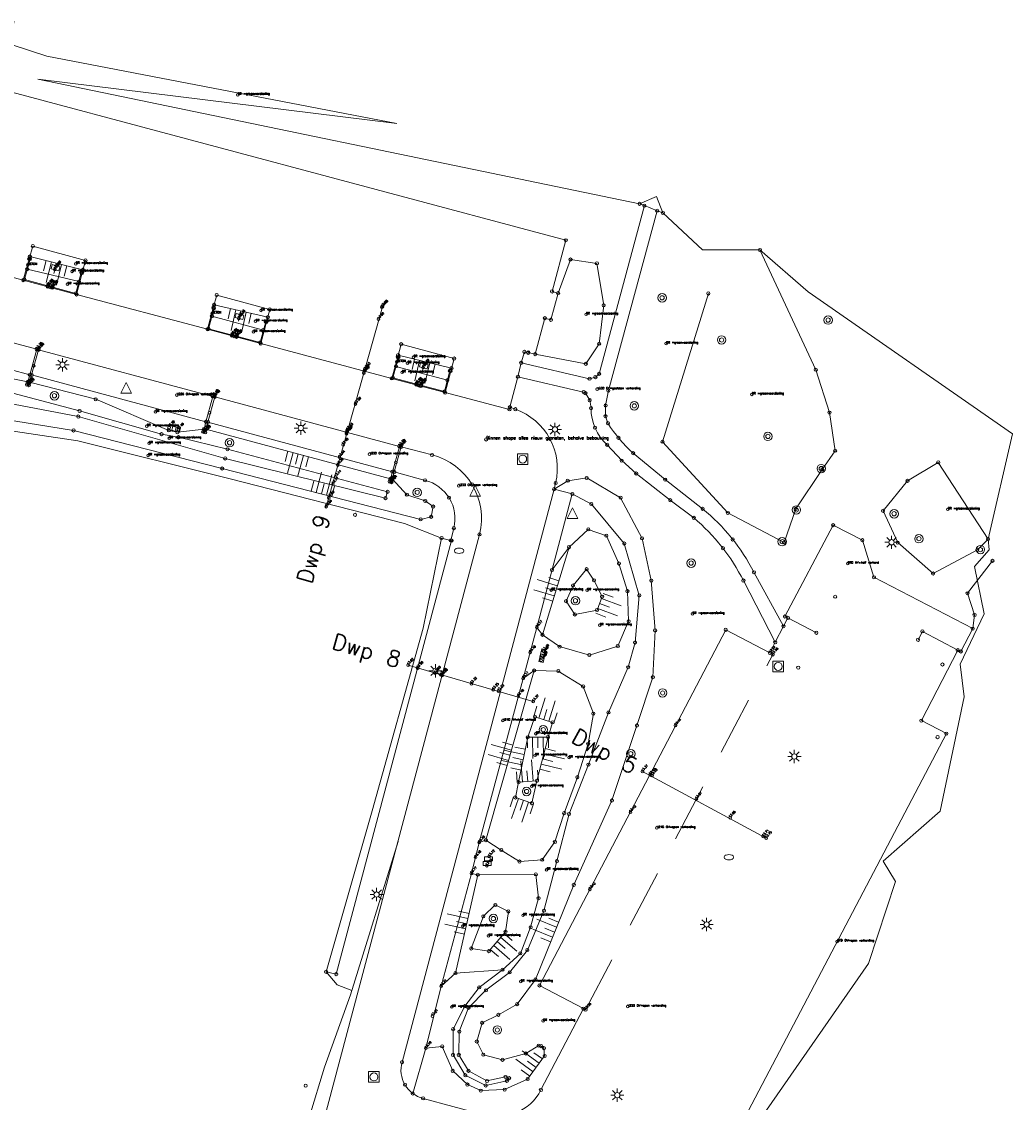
# Model space of a CAD drawing. Header units: metres. Extents: x 131067 to 131441, y 398248 to 398639.
# Tile 8 of 10: x 131225 to 131319, y 398493 to 398595. Entities that reach past the tile are written whole.
import ezdxf
from ezdxf.enums import TextEntityAlignment as Align

# ---------------------------------------------------------------- set-up
doc = ezdxf.new("R2010")
doc.units = ezdxf.units.M
doc.header["$MEASUREMENT"] = 0
doc.linetypes.add('DGN Style 2', pattern=[9.223424, 5.534055, -3.68937])
doc.linetypes.add('DGN Style 3', pattern=[12.912794, 9.223424, -3.68937])
for name, color, linetype, lineweight in [('DUMMY-LINE', 6, 'Continuous', 0), ('gg-knt-bovenkant onderkant talud', 7, 'Continuous', 0), ('gg-knt-verharding', 7, 'Continuous', 0), ('gg-knt-verharding nz', 7, 'DGN Style 2', 0), ('gg-kwrk-keermuur', 133, 'Continuous', 0), ('gg-kwrk-kunstwerk', 254, 'Continuous', 0), ('gt-grn-afwateringsgoot', 25, 'Continuous', 0), ('gt-grn-groengrens', 62, 'Continuous', 0), ('gt-symb-boom', 3, 'Continuous', 0), ('gt-symb-brandkraan', 4, 'Continuous', 0), ('gt-symb-kolk center center', 7, 'Continuous', 0), ('gt-symb-lichtmast', 7, 'Continuous', 0), ('gt-symb-rioolschacht', 7, 'Continuous', 0), ('GT-SYMB-TALUD', 7, 'Continuous', 0), ('gt-symb-talud symbool', 7, 'Continuous', 0), ('gt-symb-waterafsluiter', 4, 'Continuous', 0), ('lm-lijn-dwarsprofiel', 40, 'DGN Style 3', 0), ('lm-text-dwarsprofiel Tilburg', 40, 'DGN Style 3', 0), ('LM-TEXT-HOOGTE BOVENKANT ROOSTERGOOT', 62, 'Continuous', 0), ('LM-TEXT-INSTROOM HOOGTE', 141, 'Continuous', 0), ('LM-TEXT-INSTROOM HOOGTE KEERMUUR', 30, 'Continuous', 0), ('LM-TEXT-MAAIVELDHOOGTE', 211, 'Continuous', 0), ('meetpunt', 252, 'Continuous', 0), ('OPMERKING', 2, 'Continuous', 0), ('PNTS', 1, 'Continuous', 0), ('TOPO', 6, 'Continuous', 0)]:
    doc.layers.add(name, color=color, linetype=linetype, lineweight=lineweight)
doc.styles.add('PTXT', font='txt.shx', dxfattribs={"width": 0.75})
doc.styles.get("Standard").update_dxf_attribs({"font": 'txt.shx'})

# ---------------------------------------------------------------- blocks, each defined once
blk = doc.blocks.new('spt9')
blk.add_circle((0, 0), 1.5)
blk = doc.blocks.new('SPT2')
blk.add_circle((0, 0), 2.5)
blk = doc.blocks.new('gg0-RS')
at = {"flags": 128}
blk.add_lwpolyline([(-5, -5), (5, -5), (5, 5), (-5, 5), (-5, -5)], close=True, dxfattribs=at)
blk.add_circle((0, 0), 3.75)
blk = doc.blocks.new('gg0-BR')
at = {"extrusion": (0, 0, -1)}
for centre, radius, start, end in [((2.4, 0), 2.06, 287.5669, 72.4331), ((-6, -26.6), 30, 72.4331, 73.108), ((0, -6.9), 9.38, 73.108, 106.892), ((6, -26.6), 30, 106.892, 107.5669), ((-2.4, 0), 2.06, 107.5669, 252.433), ((-6, 26.6), 30, 286.892, 287.5669), ((6, 26.6), 30, 252.433, 253.1079)]:
    blk.add_arc(centre, radius, start, end, dxfattribs=at)
blk.add_arc((0, 6.9), 9.38, 253.108, 286.8921)
blk = doc.blocks.new('gg0-KOLKCC')
at = {"flags": 128}
blk.add_lwpolyline([(-3.75, 2), (3.75, 2), (3.75, -2), (-3.75, -2), (-3.75, 2)], close=True, dxfattribs=at)
blk = doc.blocks.new('gg0-WAFSL')
for p, q in [((-5, -3.3), (0, 6.7)), ((0, 6.7), (5, -3.3)), ((5, -3.3), (-5, -3.3))]:
    blk.add_line(p, q)
blk = doc.blocks.new('gg0-BOOM')
for radius in [4, 2]:
    blk.add_circle((0, 0), radius)
blk = doc.blocks.new('gg0-LMAST')
for p, q in [((-1.8, 1.7), (-4.5, 4.4)), ((-0.1, 2.5), (-0.1, 6.2)), ((1.7, 1.7), (4.4, 4.4)), ((-2.5, 0), (-6.3, 0)), ((-1.8, -1.8), (-4.5, -4.5)), ((-0.1, -2.5), (-0.1, -6.3)), ((4.4, -4.5), (1.7, -1.8)), ((2.5, 0), (6.2, 0))]:
    blk.add_line(p, q)
blk.add_circle((-0.1, 0), 2.5)
blk = doc.blocks.new('gg0-TALUD')
at = {"layer": 'gt-symb-talud symbool'}
for p, q in [((-10, -10), (-10, 0)), ((-5, -20), (-5, 0)), ((0, -10), (0, 0)), ((5, -20), (5, 0)), ((10, -10), (10, 0))]:
    blk.add_line(p, q, dxfattribs=at)

msp = doc.modelspace()

# ---------------------------------------------------------------- linework, layer by layer
at = {"layer": 'DUMMY-LINE', "flags": 128}
for points in [[(131290.08, 398484.91), (131305.01, 398506.38), (131307.57, 398514.12), (131306.39, 398516.04), (131311.78, 398520.75), (131314.05, 398531.53), (131313.67, 398534.6), (131315.93, 398539.35), (131315.01, 398543.81), (131316.41, 398545.4), (131316.29, 398546.41), (131318.59, 398556.32), (131299.34, 398569.73), (131294.78, 398573.67), (131289.35, 398573.69), (131285.63, 398577.16), (131285.02, 398578.71), (131283.43, 398578.02), (131226.66, 398589.77), (131260.52, 398585.61), (131227.51, 398591.94), (131219.14, 398594.67)], [(131213.68, 398492.44), (131213.5, 398497.42), (131217.16, 398511.53), (131219.21, 398512.98), (131215.84, 398514.55), (131210.83, 398515.88), (131211.99, 398530.64), (131216.48, 398556.27), (131217.48, 398557.64), (131219.94, 398555.43), (131222.42, 398556.85), (131230.43, 398555.67), (131244.81, 398552.09), (131261.26, 398547.88), (131264.75, 398546.5), (131263, 398537.99), (131258.2, 398520.79), (131253.86, 398505.59), (131254.9, 398504.38), (131256.29, 398503.84)], [(131260.65, 398517.88), (131256.16, 398503.42), (131253.7, 398496.6), (131249.45, 398482.65)]]:
    msp.add_lwpolyline(points, dxfattribs=at)
at = {"layer": 'gg-knt-bovenkant onderkant talud', "flags": 128}
for points in [[(131230.93, 398571.79), (131225.92, 398573.05)], [(131230.56, 398570.7), (131225.67, 398571.86)], [(131248.36, 398567.33), (131243.3, 398568.5)], [(131247.95, 398566.12), (131243.09, 398567.42)], [(131265.69, 398562.53), (131260.65, 398563.75)], [(131265.3, 398561.39), (131260.45, 398562.69)], [(131225.73, 398561.23), (131221.14, 398562.15), (131219.55, 398561.16), (131219.5, 398559.54), (131220.68, 398558.19), (131223.42, 398557.72), (131230.04, 398556.65), (131244.06, 398553.06), (131262.78, 398548.26), (131263.77, 398548.5), (131263.95, 398549.47), (131263.21, 398550), (131261.48, 398550.59), (131260.11, 398552.05)], [(131221.98, 398560.85), (131220.38, 398561.14), (131220.86, 398559.79), (131223.03, 398559.38), (131230.49, 398557.96), (131244.34, 398554.01), (131259.46, 398550.27), (131259.66, 398550.86)], [(131221.98, 398560.85), (131223.36, 398560.41), (131230.61, 398558.49), (131238.34, 398556.3), (131239.93, 398556.01), (131244.56, 398554.87), (131259.66, 398550.86)], [(131242.35, 398556.78), (131239.84, 398556.48), (131239.03, 398556.66), (131232.13, 398559.59), (131225.9, 398561.2)], [(131259.94, 398552.09), (131242.52, 398556.76)], [(131268.07, 398499.02), (131268.58, 398500.78), (131270.11, 398501.54), (131271.88, 398502.55), (131273.61, 398504.88), (131277.22, 398513.79), (131280.82, 398521.75), (131283.18, 398528.82), (131284.68, 398533.38), (131284.89, 398537.79), (131284.53, 398542.49), (131283.66, 398546.47), (131281.64, 398550.31), (131278.44, 398552.17), (131276.65, 398551.91)], [(131276.65, 398551.91), (131275.37, 398551.12)], [(131278.88, 398549.71), (131277.08, 398550.66)], [(131278.88, 398549.71), (131281.98, 398545.99), (131283.4, 398541.09), (131283, 398536.65), (131282.35, 398534.31), (131280.49, 398530.06), (131278.6, 398525.13), (131276.77, 398520.48), (131275.63, 398516.03), (131274.41, 398511.36), (131272.84, 398507.65), (131271.17, 398505.54), (131268.94, 398503.85), (131267.29, 398502.2), (131266.42, 398499.95), (131266.37, 398497.76), (131267.29, 398496.26), (131269.03, 398495.3), (131270.78, 398495.68), (131271.12, 398495.56), (131270.91, 398495.31), (131268.91, 398494.87), (131266.99, 398495.84), (131265.83, 398497.76), (131265.84, 398500.2), (131266.95, 398502.35), (131268.3, 398504.13), (131270.5, 398505.79), (131272.18, 398507.33), (131273.15, 398509.79), (131273.9, 398512.54), (131273.64, 398514.78), (131268.17, 398514.75), (131266.06, 398505.48)], [(131275.17, 398543.49), (131276.77, 398545.65), (131278.59, 398547.32), (131280.29, 398546.72), (131281.48, 398544.1), (131282.28, 398541.49), (131282.39, 398538.65), (131281.37, 398536.32), (131278.69, 398535.47), (131275.88, 398536.26), (131274.27, 398537.38)], [(131274.27, 398537.38), (131276.77, 398545.65)], [(131274.27, 398537.38), (131273.74, 398538.08)], [(131273.48, 398534.01), (131272.45, 398533.26)], [(131274.79, 398527.73), (131272.88, 398527.71)], [(131273.75, 398523.61), (131272.02, 398523.48)], [(131268.92, 398518.01), (131268.31, 398517.78)], [(131268.17, 398514.75), (131267.56, 398514.86)], [(131266.06, 398505.48), (131264.72, 398504.23)], [(131266.06, 398505.48), (131270.5, 398505.79)], [(131268.69, 398497.78), (131270.5, 398497.3), (131272.7, 398497.89), (131273.91, 398498.63), (131274.14, 398498.59), (131274.41, 398498.39), (131274.47, 398497.66), (131272.87, 398495.48), (131270.7, 398494.48), (131268.45, 398494.39), (131267.19, 398494.96), (131265.8, 398496.25), (131264.81, 398498.56), (131263.27, 398498.38)], [(131268.07, 398499.02), (131268.69, 398497.78)]]:
    msp.add_lwpolyline(points, dxfattribs=at)
for points in [[(131277.32, 398539.3), (131279.41, 398539.71), (131279.89, 398540.98), (131279.12, 398542.52), (131278.43, 398543.56), (131277.15, 398542.03), (131276.49, 398540.55), (131277.32, 398539.3)], [(131273.48, 398534.01), (131275.76, 398533.96), (131278.1, 398532.51), (131279.07, 398529.94), (131278.58, 398527.08), (131277.56, 398523.95), (131276.32, 398520.56), (131275.44, 398517.84), (131274.24, 398516.17), (131272.1, 398515.99), (131270.38, 398517.08), (131268.92, 398518.01), (131273.48, 398534.01)], [(131273.56, 398529.64), (131272.88, 398527.71), (131272.02, 398523.48), (131271.71, 398522.04), (131273.27, 398521.5), (131273.75, 398523.61), (131274.79, 398527.73), (131275.22, 398529.12), (131273.56, 398529.64)], [(131267.55, 398507.8), (131269.22, 398507.54), (131270.78, 398509.36), (131271.05, 398511.29), (131269.82, 398511.9), (131268.69, 398510.83), (131267.55, 398507.8)]]:
    msp.add_lwpolyline(points, close=True, dxfattribs=at)
at = {"layer": 'gg-knt-verharding', "flags": 128}
for points in [[(131274.49, 398567.24), (131275.07, 398567.08), (131275.75, 398569.61), (131275.17, 398569.76), (131276.47, 398574.58), (131222.78, 398588.93), (131224.45, 398595.21)], [(131283.43, 398578.02), (131283.88, 398577.85), (131279.61, 398561.99), (131279.26, 398561.68), (131278.71, 398561.53), (131272.26, 398563.02), (131272.56, 398564.06)], [(131283.88, 398577.85), (131285.08, 398577.37)], [(131203.95, 398576.56), (131218.25, 398572.72), (131225.3, 398570.82)], [(131225.86, 398572.85), (131226.2, 398574.04), (131231.17, 398572.69), (131230.85, 398571.51)], [(131226.57, 398564.31), (131216.76, 398566.93), (131216.46, 398565.13), (131196.41, 398570.48), (131196.91, 398572.23)], [(131230.33, 398569.47), (131242.67, 398566.19)], [(131243.22, 398568.21), (131243.54, 398569.42), (131248.55, 398568.07), (131248.23, 398566.88)], [(131274.49, 398567.24), (131273.59, 398563.84)], [(131247.69, 398564.84), (131260.06, 398561.56)], [(131260.61, 398563.58), (131260.94, 398564.78), (131265.93, 398563.43), (131265.61, 398562.25)], [(131225.92, 398561.91), (131218.46, 398563.9), (131217.48, 398557.64)], [(131243.18, 398559.86), (131226.74, 398564.25)], [(131273.59, 398563.84), (131272.93, 398564.01)], [(131272.26, 398563.02), (131271.95, 398561.72)], [(131242.53, 398557.46), (131226.09, 398561.88)], [(131260.77, 398555.15), (131243.35, 398559.82)], [(131271.71, 398558.65), (131271.19, 398558.84)], [(131260.11, 398552.76), (131242.71, 398557.44)], [(131263.19, 398551.94), (131260.29, 398552.74)], [(131275.51, 398551.69), (131275.37, 398551.12)], [(131275.37, 398551.12), (131261.02, 398497.07)], [(131275.37, 398551.12), (131277.08, 398550.66), (131273.74, 398538.08), (131272.45, 398533.26), (131268.31, 398517.78), (131267.56, 398514.86), (131264.72, 398504.23)], [(131265.91, 398547.44), (131265.63, 398546.28)], [(131297.42, 398538.97), (131297.14, 398539.1), (131301.68, 398547.72), (131304.44, 398546.3), (131305.53, 398542.8), (131314.84, 398537.96), (131313.72, 398535.8), (131313.43, 398535.93), (131310.1, 398537.7), (131309.69, 398536.91)], [(131253.86, 398505.59), (131254.82, 398505.37), (131265.7, 398546.26), (131265.63, 398546.28), (131264.75, 398546.5)], [(131294.21, 398543.27), (131297, 398538.18)], [(131293.22, 398542.49), (131296.22, 398536.67)], [(131313.43, 398535.93), (131310, 398529.28)], [(131276.6, 398483.92), (131286.48, 398478.74), (131312.36, 398528.06), (131310, 398529.28)], [(131264.72, 398504.23), (131263.27, 398498.38)], [(131263.27, 398498.38), (131262.03, 398494.12)]]:
    msp.add_lwpolyline(points, dxfattribs=at)
for points in [[(131294.21, 398543.27, 0.102914), (131289.37, 398549.26), (131285.84, 398552.01), (131282.82, 398554.5, -0.069492), (131280.44, 398557.33), (131280.21, 398557.99), (131280.22, 398559), (131280.48, 398560.41), (131285.08, 398577.37)], [(131294.21, 398543.27, 0.102914), (131289.37, 398549.26), (131285.84, 398552.01), (131282.82, 398554.5, -0.069492), (131280.44, 398557.33), (131280.21, 398557.99), (131280.22, 398559), (131280.48, 398560.41), (131285.08, 398577.37), (131285.63, 398577.16)], [(131265.08, 398560.22), (131271.15, 398558.64), (131271.19, 398558.84), (131271.95, 398561.72), (131278.15, 398560.27), (131278.32, 398560.16), (131278.72, 398559.5), (131278.85, 398558.75, 0.213429), (131280.37, 398555.3), (131281.74, 398553.8), (131283.11, 398552.59), (131286.32, 398550.07), (131288.54, 398548.4, -0.100778), (131293.22, 398542.49)], [(131275.51, 398551.69, 0.382402), (131271.71, 398558.65)], [(131268.33, 398546.85, 0.412728), (131263.85, 398554.34), (131260.93, 398555.1)], [(131265.91, 398547.44, 0.414434), (131263.19, 398551.94)], [(131268.33, 398546.85), (131252.79, 398488.4), (131251.28, 398482.83, -0.403695), (131247.66, 398480.6), (131246.67, 398480.86), (131244.54, 398481.44), (131244.3, 398481.48, -0.413245), (131243.98, 398482.04), (131244.12, 398482.59, 0.358503), (131243.98, 398482.81), (131213.85, 398490.86, 0.390132), (131213.64, 398490.72), (131213.49, 398490.16, -0.390641), (131212.94, 398489.86), (131207.87, 398491.23), (131205.7, 398491.81, -0.388892), (131204.95, 398492.99), (131205.73, 398497.97)], [(131261.02, 398497.07, 0.421763), (131263.01, 398493.66), (131268.6, 398492.13, 0.361566), (131274.12, 398494.45), (131278.13, 398502.12), (131273.99, 398504.31), (131291.55, 398537.85), (131295.72, 398535.67), (131296.22, 398536.67), (131297, 398538.18), (131297.42, 398538.97), (131300.1, 398537.57)]]:
    msp.add_lwpolyline(points, format="xyb", dxfattribs=at)
at = {"layer": 'gg-knt-verharding nz', "flags": 128}
msp.add_lwpolyline([(131278.13, 398502.12), (131278.33, 398502.02), (131295.98, 398535.52), (131295.72, 398535.67)], dxfattribs=at)
at = {"layer": 'gg-kwrk-keermuur', "flags": 128}
for points in [[(131225.3, 398570.82), (131225.86, 398572.85), (131225.94, 398572.83), (131225.4, 398570.88), (131230.27, 398569.57)], [(131230.33, 398569.47), (131225.3, 398570.82)], [(131230.33, 398569.47), (131230.85, 398571.51), (131230.77, 398571.53), (131230.27, 398569.57)], [(131242.67, 398566.19), (131243.22, 398568.21), (131243.29, 398568.19), (131242.77, 398566.24), (131247.64, 398564.94)], [(131247.69, 398564.84), (131248.23, 398566.88), (131248.16, 398566.9), (131247.64, 398564.94)], [(131247.69, 398564.84), (131242.67, 398566.19)], [(131260.06, 398561.56), (131260.61, 398563.58), (131260.68, 398563.56), (131260.15, 398561.61)], [(131265.08, 398560.22), (131260.06, 398561.56)], [(131265.08, 398560.22), (131265.61, 398562.25), (131265.53, 398562.27), (131265.03, 398560.32), (131260.15, 398561.61)]]:
    msp.add_lwpolyline(points, dxfattribs=at)
at = {"layer": 'gg-kwrk-kunstwerk', "flags": 128}
for points in [[(131228.05, 398570.17), (131228.03, 398570.09), (131227.59, 398570.21), (131227.61, 398570.29), (131228.05, 398570.17)], [(131245.43, 398565.53), (131245.4, 398565.46), (131244.97, 398565.57), (131244.99, 398565.65), (131245.43, 398565.53)], [(131262.81, 398560.91), (131262.79, 398560.83), (131262.35, 398560.94), (131262.38, 398561.02), (131262.81, 398560.91)]]:
    msp.add_lwpolyline(points, close=True, dxfattribs=at)
at = {"layer": 'gt-grn-afwateringsgoot', "flags": 128}
for points in [[(131226.74, 398564.25), (131226.57, 398564.31), (131225.92, 398561.91), (131225.73, 398561.23), (131225.65, 398560.97), (131225.83, 398560.92), (131225.9, 398561.2), (131226.09, 398561.88), (131226.74, 398564.25)], [(131243.35, 398559.82), (131243.18, 398559.86), (131242.53, 398557.46), (131242.35, 398556.78), (131242.27, 398556.53), (131242.45, 398556.47), (131242.52, 398556.76), (131242.71, 398557.44), (131243.35, 398559.82)], [(131260.93, 398555.1), (131260.77, 398555.15), (131260.11, 398552.76), (131259.94, 398552.09), (131259.86, 398551.82), (131260.03, 398551.77), (131260.29, 398552.74), (131260.93, 398555.1)]]:
    msp.add_lwpolyline(points, close=True, dxfattribs=at)
at = {"layer": 'gt-grn-groengrens', "flags": 128}
for points in [[(131300.04, 398562.38), (131294.78, 398573.67)], [(131275.75, 398569.61), (131276.91, 398572.77), (131279.4, 398572.41), (131280.04, 398568.45), (131279.61, 398564.83), (131278.35, 398562.93)], [(131289.91, 398569.57), (131285.59, 398555.59), (131291.75, 398548.87)], [(131278.35, 398562.93), (131273.59, 398563.84)], [(131300.04, 398562.38), (131301.34, 398558.33), (131301.87, 398554.74), (131300.66, 398552.96), (131298.15, 398549.25), (131297.05, 398546.08), (131291.75, 398548.87)], [(131314.84, 398537.96), (131315.02, 398539.25), (131314.35, 398541.29), (131316.71, 398544.35)]]:
    msp.add_lwpolyline(points, dxfattribs=at)
msp.add_lwpolyline([(131316.29, 398546.41), (131315.28, 398545.39), (131311.1, 398543.16), (131307.77, 398546.07), (131306.39, 398549.07), (131308.7, 398551.9), (131311.59, 398553.64), (131316.29, 398546.41)], close=True, dxfattribs=at)
at = {"layer": 'lm-lijn-dwarsprofiel', "linetype": 'Continuous'}
for p, q in [((131253.88, 398549.46), (131259.17, 398568.3)), ((131261.6, 398534.52), (131273.4, 398531.08)), ((131283.7, 398524.48), (131295.37, 398518.2))]:
    msp.add_line(p, q, dxfattribs=at)

# ---------------------------------------------------------------- block references
at = {"layer": 'gt-symb-boom', "xscale": 0.1, "yscale": 0.1, "zscale": 0.1}
for p in [(131285.55, 398569.16, 16.68), (131301.21, 398567.06, 0.76), (131291.16, 398565.18, 13.97), (131228.24, 398559.92, 15.11), (131282.93, 398558.97, 15.52), (131295.53, 398556.09, 1.92), (131244.75, 398555.49, 15.11), (131300.56, 398553.05, 2.29), (131262.45, 398550.81, 15.11), (131298.21, 398549.15, 2.63), (131307.43, 398548.79, 2.49), (131296.88, 398546.16, 2.96), (131309.77, 398546.44, 1.68), (131315.57, 398545.41, 2.71), (131288.29, 398544.14, 2.97), (131277.38, 398540.59, 3.61), (131285.6, 398531.89, 2.68), (131274.34, 398528.43, 7.38), (131282.6, 398526.16, 1.59), (131272.77, 398522.6, 1.57), (131269.64, 398510.62, 1.55), (131270.01, 398500.11, 14.32)]:
    msp.add_blockref('gg0-BOOM', p, dxfattribs=at)
at = {"layer": 'gt-symb-brandkraan', "xscale": 0.1, "yscale": 0.1, "zscale": 0.1}
for p in [(131266.4, 398545.3, 13.49), (131291.85, 398516.4, 13.66)]:
    msp.add_blockref('gg0-BR', p, dxfattribs=at)
at = {"layer": 'gt-symb-kolk center center'}
for p, xscale, yscale, zscale, rotation in [((131228.33, 398572, 13.49), 0.1, 0.1, 0.1, 344.5966256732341), ((131245.69, 398567.39, 13.48), 0.09999999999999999, 0.09999999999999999, 0.09999999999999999, 345.9809126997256), ((131263.07, 398562.75, 13.49), 0.1, 0.1, 0.1, 346.7641627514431), ((131239.3, 398556.87, 13.39), 0.1, 0.1, 0.1, 344.9820012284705), ((131239.71, 398556.76, 13.4), 0.1, 0.1, 0.1, 164.1163946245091), ((131274.31, 398535.63, 13.09), 0.1, 0.1, 0.1, 257.1625467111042), ((131274.21, 398535.18, 13.09), 0.1, 0.1, 0.1, 77.16254671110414)]:
    msp.add_blockref('gg0-KOLKCC', p, dxfattribs=dict(at, xscale=xscale, yscale=yscale, zscale=zscale, rotation=rotation))
at = {"layer": 'gt-symb-kolk center center', "xscale": 0.1, "yscale": 0.1, "zscale": 0.1}
for p in [(131269.06, 398515.81, 13.12), (131269.18, 398516.25, 13.12)]:
    msp.add_blockref('gg0-KOLKCC', p, dxfattribs=at)
at = {"layer": 'gt-symb-lichtmast', "xscale": 0.1, "yscale": 0.1, "zscale": 0.1}
for p in [(131229.01, 398562.85, 18.86), (131251.49, 398556.88, 18.76), (131275.45, 398556.75, 17.37), (131307.2, 398546.1, 4.08), (131264.19, 398533.98, 14.99), (131298.03, 398525.9, 15.2), (131258.63, 398512.88, 15.41), (131289.76, 398510.06, 15.16), (131281.33, 398493.96, 14.96)]:
    msp.add_blockref('gg0-LMAST', p, dxfattribs=at)
at = {"layer": 'gt-symb-rioolschacht', "xscale": 0.1, "yscale": 0.1, "zscale": 0.1}
for p in [(131272.4, 398553.95, 13.41), (131296.5, 398534.39, 13.58), (131258.37, 398495.68, 13.3)]:
    msp.add_blockref('gg0-RS', p, dxfattribs=at)
at = {"layer": 'GT-SYMB-TALUD', "xscale": 0.1, "yscale": 0.1, "zscale": 0.1}
for p, rotation in [((131228.43, 398572.42), 345.8046904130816), ((131245.83, 398567.92), 347.0010814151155), ((131263.17, 398563.14), 346.3855676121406), ((131251.23, 398554.43), 344.9996422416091), ((131253.42, 398550.66), 165.632), ((131275.52, 398541.52), 253.1584387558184), ((131279.65, 398540.34), 69.2011027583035), ((131274.39, 398529.38), 162.4476876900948), ((131273.83, 398527.72), 0.5100693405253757), ((131271.2, 398526.01), 254.1073182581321), ((131272.45, 398525.6), 258.4913250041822), ((131274.27, 398525.67), 75.91316812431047), ((131272.88, 398523.54), 184.2589721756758), ((131272.49, 398521.77), 340.7943539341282), ((131267.12, 398510.12), 257.1806329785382), ((131275.41, 398509.34), 247.9201735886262), ((131270, 398508.45), 49.36967684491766), ((131273.67, 398496.57), 233.6941011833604)]:
    msp.add_blockref('gg0-TALUD', p, dxfattribs=dict(at, rotation=rotation))
at = {"layer": 'gt-symb-waterafsluiter', "xscale": 0.1, "yscale": 0.1, "zscale": 0.1}
for p in [(131235.01, 398560.49, 13.51), (131267.91, 398550.79, 13.44), (131277.1, 398548.68, 13.13)]:
    msp.add_blockref('gg0-WAFSL', p, dxfattribs=at)
at = {"layer": 'LM-TEXT-INSTROOM HOOGTE', "xscale": 0.05, "yscale": 0.05, "zscale": 0.1}
for p in [(131228.29, 398571.83, 13.34), (131227.79, 398570.16, 13.36), (131245.63, 398567.21, 13.34), (131245.19, 398565.52, 13.36), (131226.66, 398564.28, 13.38), (131263.02, 398562.57, 13.35), (131225.76, 398560.99, 13.26), (131262.56, 398560.9, 13.36), (131243.27, 398559.84, 13.4), (131239.06, 398556.93, 13.39), (131239.92, 398556.71, 13.4), (131242.37, 398556.54, 13.33), (131260.86, 398555.15, 13.37), (131259.95, 398551.79, 13.25), (131273.74, 398538.08, 13.17), (131274.35, 398535.84, 13.1), (131273.11, 398535.72, 13.16), (131274.15, 398534.97, 13.08), (131272.45, 398533.26, 13.17), (131286.82, 398528.82, 13.44), (131282.56, 398520.64, 13.45), (131268.31, 398517.78, 13.18), (131267.96, 398516.39, 13.18), (131269.24, 398516.46, 13.12), (131269.01, 398515.6, 13.12), (131267.56, 398514.86, 13.17), (131278.74, 398513.37, 13.43), (131264.72, 398504.23, 13.21), (131263.89, 398501.41, 13.21), (131263.27, 398498.38, 13.19)]:
    msp.add_blockref('SPT2', p, dxfattribs=at)
at = {"layer": 'LM-TEXT-MAAIVELDHOOGTE', "xscale": 0.05, "yscale": 0.05, "zscale": 0.1}
for p in [(131259.12, 398568.27, 13.62), (131259.17, 398568.3, 13.63), (131258.81, 398567.14, 13.6), (131257.46, 398562.26, 13.37), (131257.52, 398562.42, 13.43), (131257.42, 398562.08, 13.38), (131257.42, 398562.05, 13.4), (131256.62, 398559.14, 13.5), (131255.77, 398556.34, 13.5), (131255.79, 398556.46, 13.49), (131255.82, 398556.49, 13.39), (131255.87, 398556.7, 13.43), (131255.86, 398556.68, 13.41), (131255.46, 398555.29, 13.49), (131255.12, 398554.12, 13.44), (131254.97, 398553.39, 13.39), (131254.75, 398552.26, 13.14), (131254.51, 398551.6, 13.17), (131254.11, 398550.3, 13.63), (131253.88, 398549.46, 13.66), (131261.6, 398534.52, 13.62), (131262.49, 398534.23, 13.56), (131262.5, 398534.23, 13.52), (131264.15, 398533.77, 13.5), (131264.68, 398533.59, 13.46), (131264.77, 398533.57, 13.45), (131264.81, 398533.54, 13.36), (131267.56, 398532.75, 13.32), (131269.63, 398532.19, 13.25), (131270.12, 398532.06, 13.23), (131271.99, 398531.59, 13.18), (131273.4, 398531.08, 13.37), (131283.7, 398524.48, 13.37), (131284.41, 398524.17, 13.45), (131284.59, 398524.1, 13.45), (131284.6, 398524.1, 13.47), (131288.78, 398521.9, 13.57), (131291.96, 398520.12, 13.65), (131295.09, 398518.36, 13.71), (131295.37, 398518.2, 13.75)]:
    msp.add_blockref('SPT2', p, dxfattribs=at)
at = {"layer": 'meetpunt', "xscale": 0.1, "yscale": 0.1, "zscale": 0.1}
for p in [(131283.43, 398578.02), (131283.88, 398577.85, 13.63), (131285.08, 398577.37, 14.23), (131285.63, 398577.16), (131276.47, 398574.58, 13.6), (131226.2, 398574.04, 13.54), (131294.78, 398573.67), (131225.86, 398572.85, 13.5), (131225.92, 398573.05, 13.41), (131225.94, 398572.83, 13.5), (131231.17, 398572.69, 13.52), (131276.91, 398572.77, 13.57), (131279.4, 398572.41, 13.51), (131225.67, 398571.86, 13.1), (131230.77, 398571.53, 13.49), (131230.85, 398571.51, 13.49), (131230.93, 398571.79, 13.42), (131225.3, 398570.82, 13.37), (131225.4, 398570.88, 13.38), (131230.56, 398570.7, 13.18), (131227.6, 398570.22, 13.33), (131227.61, 398570.29, 13.33), (131228.03, 398570.11, 13.33), (131228.05, 398570.17, 13.33), (131230.27, 398569.57, 13.37), (131230.33, 398569.47, 13.37), (131243.54, 398569.42, 13.52), (131275.17, 398569.76), (131275.75, 398569.61, 13.57), (131289.91, 398569.57, 15.13), (131243.3, 398568.5, 13.4), (131280.04, 398568.45, 13.49), (131243.09, 398567.42, 13.18), (131243.22, 398568.21, 13.49), (131243.29, 398568.19, 13.49), (131248.36, 398567.33, 13.45), (131248.55, 398568.07, 13.51), (131248.16, 398566.9, 13.48), (131248.23, 398566.88, 13.48), (131274.49, 398567.24, 13.6), (131275.07, 398567.08, 13.59), (131242.67, 398566.19, 13.36), (131242.77, 398566.24, 13.37), (131244.97, 398565.6, 13.34), (131244.99, 398565.66, 13.34), (131245.41, 398565.48, 13.34), (131245.43, 398565.54, 13.34), (131247.95, 398566.12, 13.13), (131226.57, 398564.31, 13.38), (131226.74, 398564.25, 13.38), (131247.64, 398564.94, 13.38), (131247.69, 398564.84, 13.37), (131260.94, 398564.78, 13.54), (131279.61, 398564.83, 13.53), (131260.61, 398563.58, 13.5), (131260.65, 398563.75, 13.46), (131260.68, 398563.56, 13.5), (131265.93, 398563.43, 13.54), (131272.56, 398564.06), (131272.93, 398564.01), (131273.59, 398563.84, 13.56), (131260.45, 398562.69, 13.2), (131265.53, 398562.27, 13.48), (131265.61, 398562.25, 13.48), (131265.69, 398562.53, 13.48), (131272.26, 398563.02, 13.55), (131278.35, 398562.93, 13.55), (131300.04, 398562.38, -0.58), (131225.73, 398561.23, 13.4), (131225.9, 398561.2, 13.4), (131225.92, 398561.91, 13.43), (131226.09, 398561.88, 13.43), (131260.06, 398561.56, 13.37), (131260.15, 398561.61, 13.37), (131265.3, 398561.39, 13.11), (131271.95, 398561.72, 13.48), (131278.71, 398561.53, 13.53), (131279.26, 398561.68, 13.54), (131279.61, 398561.99, 13.55), (131225.65, 398560.97, 13.23), (131225.83, 398560.92, 13.23), (131262.36, 398560.97, 13.33), (131262.38, 398561.03, 13.33), (131262.79, 398560.84, 13.33), (131262.82, 398560.92, 13.33), (131265.03, 398560.32, 13.39), (131265.08, 398560.22, 13.38), (131278.15, 398560.27, 13.51), (131280.48, 398560.41, 13.57), (131232.13, 398559.59, 13.41), (131243.18, 398559.86, 13.4), (131243.35, 398559.82, 13.4), (131278.32, 398560.16, 13.51), (131278.72, 398559.5, 13.51), (131230.61, 398558.49, 13.11), (131271.15, 398558.64, 13.38), (131271.19, 398558.84, 13.37), (131271.71, 398558.65, 13.37), (131278.85, 398558.75, 13.5), (131280.22, 398559, 13.56), (131301.34, 398558.33, -0.59), (131230.49, 398557.96, 13.13), (131242.53, 398557.46, 13.47), (131242.71, 398557.44, 13.48), (131280.21, 398557.99, 13.54), (131280.44, 398557.33, 13.54), (131230.04, 398556.65, 13.54), (131238.34, 398556.3, 13.2), (131239.03, 398556.66, 13.35), (131239.84, 398556.48, 13.41), (131242.27, 398556.53, 13.3), (131242.35, 398556.78, 13.47), (131242.45, 398556.47, 13.3), (131242.52, 398556.76, 13.47), (131279.22, 398556.91, 13.5), (131239.93, 398556.01, 13.2), (131260.77, 398555.15, 13.38), (131260.93, 398555.1, 13.37), (131274.96, 398555.86, 13.3), (131280.37, 398555.3, 13.5), (131281.43, 398555.95, 13.53), (131285.59, 398555.59, 13.61), (131244.56, 398554.87, 13.2), (131263.85, 398554.34, 13.39), (131282.82, 398554.5, 13.53), (131301.87, 398554.74, -0.57), (131244.06, 398553.06, 13.53), (131244.34, 398554.01, 13.2), (131281.74, 398553.8, 13.5), (131311.59, 398553.64, -0.12), (131259.94, 398552.09, 13.42), (131260.11, 398552.76, 13.43), (131260.11, 398552.05), (131260.29, 398552.74, 13.43), (131278.44, 398552.17, 13.28), (131283.11, 398552.59, 13.5), (131300.66, 398552.96, 1.72), (131259.86, 398551.82, 13.25), (131260.03, 398551.77, 13.24), (131263.19, 398551.94, 13.44), (131267.61, 398551.56, 13.39), (131275.37, 398551.12, 13.26), (131275.51, 398551.69, 13.27), (131276.65, 398551.91, 13.23), (131285.84, 398552.01, 13.54), (131308.7, 398551.9, -0.14), (131259.46, 398550.27, 13.19), (131259.66, 398550.86, 13.17), (131261.48, 398550.59, 13.36), (131263.21, 398550, 13.42), (131265.45, 398550.31, 13.43), (131277.08, 398550.66, 13.18), (131281.64, 398550.31, 13.31), (131286.32, 398550.07, 13.52), (131263.95, 398549.47, 13.42), (131278.88, 398549.71, 13.11), (131289.37, 398549.26, 13.54), (131298.15, 398549.25, 1.73), (131306.39, 398549.07, -0.44), (131262.78, 398548.26, 13.56), (131263.77, 398548.5, 13.48), (131288.54, 398548.4, 13.53), (131291.75, 398548.87, 13.58), (131265.91, 398547.44, 13.46), (131278.59, 398547.32, 13.13), (131301.68, 398547.72, 13.75), (131264.75, 398546.5), (131265.63, 398546.28, 13.49), (131265.7, 398546.26, 13.48), (131268.33, 398546.85, 13.36), (131280.29, 398546.72, 13.14), (131281.98, 398545.99, 13.19), (131283.66, 398546.47, 13.42), (131292.2, 398546.37, 13.56), (131297.05, 398546.08, 2.97), (131304.44, 398546.3, 13.73), (131307.77, 398546.07, -0.35), (131316.29, 398546.41), (131276.77, 398545.65, 13.17), (131291.29, 398545.54, 13.53), (131315.28, 398545.39), (131281.48, 398544.1, 13.13), (131316.71, 398544.35), (131275.17, 398543.49, 13.15), (131278.43, 398543.56, 13.45), (131294.21, 398543.27, 13.55), (131311.1, 398543.16, -0.41), (131277.15, 398542.03, 13.49), (131279.12, 398542.52, 13.46), (131284.53, 398542.49, 13.41), (131293.22, 398542.49, 13.53), (131305.53, 398542.8, 0.11), (131279.89, 398540.98, 13.46), (131282.28, 398541.49, 13.14), (131283.4, 398541.09, 13.25), (131314.35, 398541.29, 0.09), (131276.49, 398540.55, 13.5), (131277.32, 398539.3, 13.51), (131279.41, 398539.71, 13.47), (131297.14, 398539.1, 13.53), (131297.42, 398538.97, 13.52), (131315.02, 398539.25, 0.08), (131282.39, 398538.65, 13.11), (131284.89, 398537.79, 13.32), (131291.55, 398537.85, 13.43), (131297, 398538.18, 13.52), (131314.84, 398537.96, 0.03), (131274.27, 398537.38, 13.1), (131300.1, 398537.57), (131309.69, 398536.91), (131310.1, 398537.7, 0.1), (131275.88, 398536.26, 13), (131281.37, 398536.32, 13.02), (131283, 398536.65, 13.1), (131296.22, 398536.67, 13.53), (131313.43, 398535.93, 0.09), (131313.72, 398535.8, 0.09), (131278.69, 398535.47, 12.96), (131295.72, 398535.67, 13.54), (131295.98, 398535.52, 13.55), (131273.48, 398534.01, 13.07), (131275.76, 398533.96, 12.94), (131282.35, 398534.31, 12.95), (131284.68, 398533.38, 13.21), (131278.1, 398532.51, 12.99), (131273.56, 398529.64, 13.53), (131279.07, 398529.94, 13.02), (131280.49, 398530.06, 13.05), (131275.22, 398529.12, 13.5), (131283.18, 398528.82, 13.31), (131310, 398529.28), (131272.88, 398527.71, 13.47), (131274.79, 398527.73, 13.55), (131312.36, 398528.06), (131278.58, 398527.08, 13.07), (131278.6, 398525.13, 13.03), (131273.75, 398523.61, 13.45), (131277.56, 398523.95, 13.02), (131272.02, 398523.48, 13.48), (131271.71, 398522.04, 13.48), (131273.27, 398521.5, 13.47), (131280.82, 398521.75, 13.35), (131276.32, 398520.56, 12.94), (131276.77, 398520.48, 12.97), (131268.92, 398518.01, 13.14), (131275.44, 398517.84, 12.97), (131270.38, 398517.08, 13.04), (131272.1, 398515.99, 12.94), (131274.24, 398516.17, 12.94), (131275.63, 398516.03, 13), (131268.17, 398514.75, 13.11), (131273.64, 398514.78, 12.95), (131277.22, 398513.79, 13.39), (131273.9, 398512.54, 13), (131269.82, 398511.9, 13.43), (131271.05, 398511.29, 13.46), (131274.41, 398511.36, 13.06), (131268.69, 398510.83, 13.48), (131270.78, 398509.36, 13.5), (131273.15, 398509.79, 13.06), (131267.55, 398507.8, 13.35), (131269.22, 398507.54, 13.45), (131272.18, 398507.33, 13.06), (131272.84, 398507.65, 13.07), (131253.86, 398505.59), (131254.82, 398505.37, 13.55), (131266.06, 398505.48, 13.17), (131270.5, 398505.79, 13.05), (131271.17, 398505.54, 13.07), (131268.3, 398504.13, 12.99), (131273.61, 398504.88, 13.41), (131273.99, 398504.31, 13.43), (131268.94, 398503.85, 13.02), (131266.95, 398502.35, 12.99), (131267.29, 398502.2, 12.98), (131271.88, 398502.55, 13.43), (131278.13, 398502.12, 13.53), (131270.11, 398501.54, 13.48), (131278.33, 398502.02, 13.55), (131265.84, 398500.2, 13.06), (131268.58, 398500.78, 13.47), (131266.42, 398499.95, 13.03), (131268.07, 398499.02, 13.44), (131264.81, 398498.56, 13.16), (131273.91, 398498.63, 13.44), (131274.14, 398498.59, 13.43), (131274.41, 398498.39, 13.44), (131261.02, 398497.07, 13.22), (131265.83, 398497.76, 13.07), (131266.37, 398497.76, 13.07), (131268.69, 398497.78, 13.44), (131270.5, 398497.3, 13.44), (131272.7, 398497.89, 13.45), (131274.47, 398497.66, 13.46), (131265.8, 398496.25, 13.19), (131267.29, 398496.26, 13.13), (131261.3, 398494.95, 13.25), (131266.99, 398495.84, 13.12), (131267.19, 398494.96, 13.24), (131269.03, 398495.3, 13.2), (131270.78, 398495.68, 13.3), (131270.91, 398495.31, 13.29), (131271.12, 398495.56, 13.29), (131272.87, 398495.48, 13.42), (131262.03, 398494.12, 13.24), (131268.45, 398494.39, 13.29), (131268.91, 398494.87, 13.22), (131270.7, 398494.48, 13.37), (131274.12, 398494.45, 13.52), (131263.01, 398493.66, 13.32)]:
    msp.add_blockref('spt9', p, dxfattribs=at)
at = {"layer": 'OPMERKING', "xscale": 0.1, "yscale": 0.1, "zscale": 0.1}
msp.add_blockref('spt9', (131268.96, 398555.8), dxfattribs=at)
at = {"layer": 'PNTS', "xscale": 0.1, "yscale": 0.1, "zscale": 0.1}
for p in [(131272.92, 398563.96), (131256.59, 398548.69), (131301.87, 398540.97), (131298.39, 398534.28), (131311.99, 398534.58), (131311.53, 398527.73), (131251.93, 398494.85)]:
    msp.add_blockref('spt9', p, dxfattribs=at)
at = {"layer": 'TOPO', "xscale": 0.05, "yscale": 0.05, "zscale": 0.1}
for p in [(131245.53, 398588.31), (131225.74, 398572.26), (131229.9, 398571.65), (131230.26, 398572.37), (131229.47, 398570.44), (131243.11, 398567.69), (131247.72, 398567.96), (131278.38, 398567.6), (131247.21, 398566.95), (131247.01, 398565.95), (131285.93, 398564.85), (131262.1, 398563.57), (131226.28, 398562.73), (131260.52, 398563.12), (131261.54, 398563), (131261.02, 398562.13), (131279.43, 398560.54), (131239.79, 398559.99), (131294.02, 398560.05), (131237.77, 398558.41), (131242.86, 398558.32), (131236.95, 398557.06), (131237.16, 398555.44), (131239.07, 398555.91), (131237.08, 398554.3), (131257.96, 398554.41), (131260.45, 398553.62), (131266.37, 398551.42), (131312.5, 398549.21), (131303.06, 398544.09), (131275.1, 398541.6), (131278.48, 398541.58), (131288.42, 398539.35), (131279.67, 398538.29), (131270.54, 398529.28), (131273.63, 398528.05), (131273.57, 398526.01), (131276.77, 398525.8), (131273.25, 398523.09), (131285.06, 398519.16), (131274.66, 398515.22), (131272.43, 398510.92), (131266.74, 398509.91), (131269.18, 398508.98), (131302.07, 398508.46), (131272.22, 398504.68), (131265.73, 398502.28), (131282.31, 398502.32), (131274.33, 398500.97)]:
    msp.add_blockref('SPT2', p, dxfattribs=at)

# ---------------------------------------------------------------- texts
at = {"layer": 'gg-knt-verharding nz', "style": 'PTXT'}
for s, p in [('13.54', (131295.72, 398535.67)), ('13.55', (131295.98, 398535.52)), ('13.55', (131278.33, 398502.02))]:
    msp.add_text(s, height=0.2, rotation=45, dxfattribs=at).set_placement(p)
at = {"layer": 'lm-text-dwarsprofiel Tilburg'}
for s, rotation, p in [('Dwp 9', 74.3142, (131254.28, 398548.45)), ('Dwp 8', 343.7495, (131260.65, 398534.25)), ('Dwp 5', 331.711, (131282.7, 398524.17))]:
    msp.add_text(s, height=1.5, rotation=rotation, dxfattribs=at).set_placement(p, align=Align.RIGHT)
at = {"layer": 'LM-TEXT-HOOGTE BOVENKANT ROOSTERGOOT', "style": 'PTXT'}
for s, p in [('13.38', (131226.57, 398564.31)), ('13.38', (131226.74, 398564.25)), ('13.23', (131225.65, 398560.97)), ('13.23', (131225.83, 398560.92)), ('13.40', (131243.18, 398559.86)), ('13.40', (131243.35, 398559.82)), ('13.30', (131242.27, 398556.53)), ('13.30', (131242.45, 398556.47)), ('13.38', (131260.77, 398555.15)), ('13.37', (131260.93, 398555.1)), ('13.25', (131259.86, 398551.82)), ('13.24', (131260.03, 398551.77))]:
    msp.add_text(s, height=0.2, rotation=45, dxfattribs=at).set_placement(p)
at = {"layer": 'LM-TEXT-INSTROOM HOOGTE', "style": 'PTXT'}
for s, p in [('13.49', (131228.33, 398572)), ('13.34', (131228.29, 398571.83)), ('13.36', (131227.79, 398570.16)), ('13.34', (131245.63, 398567.21)), ('13.48', (131245.69, 398567.39)), ('13.36', (131245.19, 398565.52)), ('13.38', (131226.66, 398564.28)), ('13.35', (131263.02, 398562.57)), ('13.49', (131263.07, 398562.75)), ('13.26', (131225.76, 398560.99)), ('13.36', (131262.56, 398560.9)), ('13.40', (131243.27, 398559.84)), ('13.39', (131239.06, 398556.93)), ('13.40', (131239.92, 398556.71)), ('13.33', (131242.37, 398556.54)), ('13.37', (131260.86, 398555.15)), ('13.25', (131259.95, 398551.79)), ('13.17', (131273.74, 398538.08)), ('13.16', (131273.11, 398535.72)), ('13.09', (131274.31, 398535.63)), ('13.10', (131274.35, 398535.84)), ('13.08', (131274.15, 398534.97)), ('13.09', (131274.21, 398535.18)), ('13.17', (131272.45, 398533.26)), ('13.44', (131286.82, 398528.82)), ('13.45', (131282.56, 398520.64)), ('13.18', (131268.31, 398517.78)), ('13.18', (131267.96, 398516.39)), ('13.12', (131269.24, 398516.46)), ('13.17', (131267.56, 398514.86)), ('13.12', (131269.01, 398515.6)), ('13.43', (131278.74, 398513.37)), ('13.21', (131264.72, 398504.23)), ('13.21', (131263.89, 398501.41)), ('13.19', (131263.27, 398498.38))]:
    msp.add_text(s, height=0.2, rotation=45, dxfattribs=at).set_placement(p)
at = {"layer": 'LM-TEXT-INSTROOM HOOGTE KEERMUUR', "style": 'PTXT'}
for s, p in [('13.33', (131227.59, 398570.21)), ('13.33', (131227.61, 398570.29)), ('13.33', (131228.03, 398570.09)), ('13.33', (131228.05, 398570.17)), ('13.34', (131244.97, 398565.57)), ('13.34', (131244.99, 398565.65)), ('13.34', (131245.4, 398565.46)), ('13.34', (131245.43, 398565.53)), ('13.33', (131262.35, 398560.94)), ('13.33', (131262.38, 398561.02)), ('13.33', (131262.79, 398560.83)), ('13.33', (131262.81, 398560.91))]:
    msp.add_text(s, height=0.2, rotation=45, dxfattribs=at).set_placement(p)
at = {"layer": 'LM-TEXT-MAAIVELDHOOGTE', "style": 'PTXT'}
for s, p in [('13.62', (131259.12, 398568.27)), ('13.63', (131259.17, 398568.3)), ('13.60', (131258.81, 398567.14)), ('13.38', (131257.42, 398562.08)), ('13.40', (131257.42, 398562.05)), ('13.37', (131257.46, 398562.26)), ('13.43', (131257.52, 398562.42)), ('13.50', (131256.62, 398559.14)), ('13.43', (131255.87, 398556.7)), ('13.50', (131255.77, 398556.34)), ('13.49', (131255.79, 398556.46)), ('13.39', (131255.82, 398556.49)), ('13.41', (131255.86, 398556.68)), ('13.49', (131255.46, 398555.29)), ('13.44', (131255.12, 398554.12)), ('13.39', (131254.97, 398553.39)), ('13.17', (131254.51, 398551.6)), ('13.14', (131254.75, 398552.26)), ('13.63', (131254.11, 398550.3)), ('13.66', (131253.88, 398549.46)), ('13.62', (131261.6, 398534.52)), ('13.56', (131262.49, 398534.23)), ('13.52', (131262.5, 398534.23)), ('13.50', (131264.15, 398533.77)), ('13.46', (131264.68, 398533.59)), ('13.45', (131264.77, 398533.57)), ('13.36', (131264.81, 398533.54)), ('13.32', (131267.56, 398532.75)), ('13.25', (131269.63, 398532.19)), ('13.23', (131270.12, 398532.06)), ('13.18', (131271.99, 398531.59)), ('13.37', (131273.4, 398531.08)), ('13.37', (131283.7, 398524.48)), ('13.45', (131284.41, 398524.17)), ('13.45', (131284.59, 398524.1)), ('13.47', (131284.6, 398524.1)), ('13.57', (131288.78, 398521.9)), ('13.65', (131291.96, 398520.12)), ('13.71', (131295.09, 398518.36)), ('13.75', (131295.37, 398518.2))]:
    msp.add_text(s, height=0.2, rotation=45, dxfattribs=at).set_placement(p)
at = {"layer": 'OPMERKING', "style": 'PTXT'}
msp.add_text('Binnen shape alles nieuw gemeten, behalve bebouwing', height=0.3, dxfattribs=at).set_placement((131268.96, 398555.8))
at = {"layer": 'TOPO', "style": 'PTXT'}
for s, p in [('GR =groenvoorziening', (131245.53, 398588.31)), ('GR =groenvoorziening', (131230.26, 398572.37)), ('BETON', (131225.74, 398572.26)), ('GR =groenvoorziening', (131229.9, 398571.65)), ('GR =groenvoorziening', (131229.47, 398570.44)), ('BETON', (131243.11, 398567.69)), ('GR =groenvoorziening', (131247.72, 398567.96)), ('GR =groenvoorziening', (131278.38, 398567.6)), ('GR =groenvoorziening', (131247.21, 398566.95)), ('GR =groenvoorziening', (131247.01, 398565.95)), ('GR =groenvoorziening', (131285.93, 398564.85)), ('GR =groenvoorziening', (131262.1, 398563.57)), ('BETON', (131260.52, 398563.12)), ('GR =groenvoorziening', (131261.54, 398563)), ('GR =groenvoorziening', (131261.02, 398562.13)), ('V230 GV=gesloten verharding', (131279.43, 398560.54)), ('V230 OV=open verharding', (131239.79, 398559.99)), ('GR =groenvoorziening', (131294.02, 398560.05)), ('GR =groenvoorziening', (131237.77, 398558.41)), ('GR =groenvoorziening', (131236.95, 398557.06)), ('GR =groenvoorziening', (131237.16, 398555.44)), ('GR =groenvoorziening', (131239.07, 398555.91)), ('GR =groenvoorziening', (131237.08, 398554.3)), ('V230 OV=open verharding', (131257.96, 398554.41)), ('V230 OV=open verharding', (131266.37, 398551.42)), ('GR =groenvoorziening', (131312.5, 398549.21)), ('OTD HV=half verhard', (131303.06, 398544.09)), ('GR =groenvoorziening', (131275.1, 398541.6)), ('GR =groenvoorziening', (131278.48, 398541.58)), ('GR =groenvoorziening', (131288.42, 398539.35)), ('GR =groenvoorziening', (131279.67, 398538.29)), ('V210 HV=half verhard', (131270.54, 398529.28)), ('GR =groenvoorziening', (131273.63, 398528.05)), ('GR =groenvoorziening', (131273.57, 398526.01)), ('GR =groenvoorziening', (131276.77, 398525.8)), ('GR =groenvoorziening', (131273.25, 398523.09)), ('V210 OV=open verharding', (131285.06, 398519.16)), ('GR =groenvoorziening', (131274.66, 398515.22)), ('GR =groenvoorziening', (131272.43, 398510.92)), ('GR =groenvoorziening', (131266.74, 398509.91)), ('GR =groenvoorziening', (131269.18, 398508.98)), ('OTD OV=open verharding', (131302.07, 398508.46)), ('GR =groenvoorziening', (131272.22, 398504.68)), ('GR =groenvoorziening', (131265.73, 398502.28)), ('V220 OV=open verharding', (131282.31, 398502.32)), ('GR =groenvoorziening', (131274.33, 398500.97))]:
    msp.add_text(s, height=0.2, dxfattribs=at).set_placement(p)

doc.saveas('drawing.dxf')
